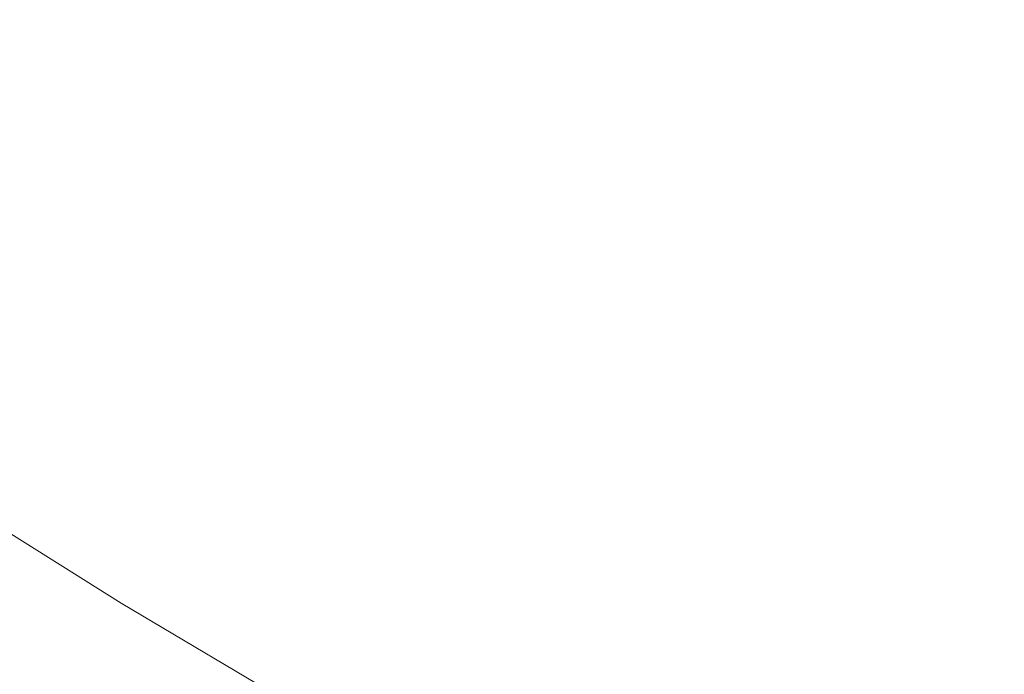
# Model space of a CAD drawing. Header units: millimetres. Extents: x 8 to 524, y 12 to 399.
# Tile 47 of 131: x 463.7 to 466.12, y 153.57 to 155.18. Entities that reach past the tile are written whole.
import ezdxf

# ---------------------------------------------------------------- set-up
doc = ezdxf.new("R2010")
doc.units = ezdxf.units.MM

msp = doc.modelspace()

# ---------------------------------------------------------------- linework, layer by layer
at = {"color": 252, "linetype": 'Continuous', "lineweight": 0, "flags": 128}
msp.add_lwpolyline([(461.2551, 155.741), (461.6024, 155.4369), (461.9626, 155.1391), (462.3355, 154.8476), (462.7209, 154.5627), (463.1185, 154.2846), (463.528, 154.0134), (463.9492, 153.7494), (464.3819, 153.4927), (464.8257, 153.2434), (465.2803, 153.0018), (465.7455, 152.768), (466.2209, 152.5421), (466.7063, 152.3243), (467.2013, 152.1148), (467.7056, 151.9136), (468.2189, 151.7209), (468.7408, 151.5369), (469.2711, 151.3615), (469.8092, 151.1951), (470.355, 151.0376), (470.9081, 150.8892), (471.468, 150.7499)], dxfattribs=at)
at = {"color": 252, "linetype": 'Continuous', "lineweight": 0}
msp.add_arc((473.6852, 166.4122), 16.3822, 223.54409, 240.5201, dxfattribs=at)
msp.add_open_spline([(429.734, 153.9323), (430.4357, 154.3135), (431.8428, 155.0778), (433.958, 156.2123), (436.08, 157.3443), (438.2092, 158.4718), (440.3447, 159.5955), (442.6135, 160.7827), (445.015, 162.0326), (447.5483, 163.3444), (450.0852, 164.6524), (452.6399, 165.9648), (455.2111, 167.2818), (457.7974, 168.6039), (460.3823, 169.9222), (462.9643, 171.2356), (465.2456, 172.3926), (467.227, 173.3949), (468.9093, 174.244), (470.5886, 175.0894), (472.2647, 175.9307), (473.9379, 176.7676), (475.051, 177.3225), (475.6072, 177.5998)], degree=3, knots=[0, 0, 0, 0, 0.045321, 0.090874, 0.136646, 0.182622, 0.228785, 0.275119, 0.329925, 0.384921, 0.440081, 0.495378, 0.551796, 0.608303, 0.66487, 0.72147, 0.778077, 0.815132, 0.852169, 0.889183, 0.926163, 0.963103, 1, 1, 1, 1], dxfattribs=at)

doc.saveas('drawing.dxf')
